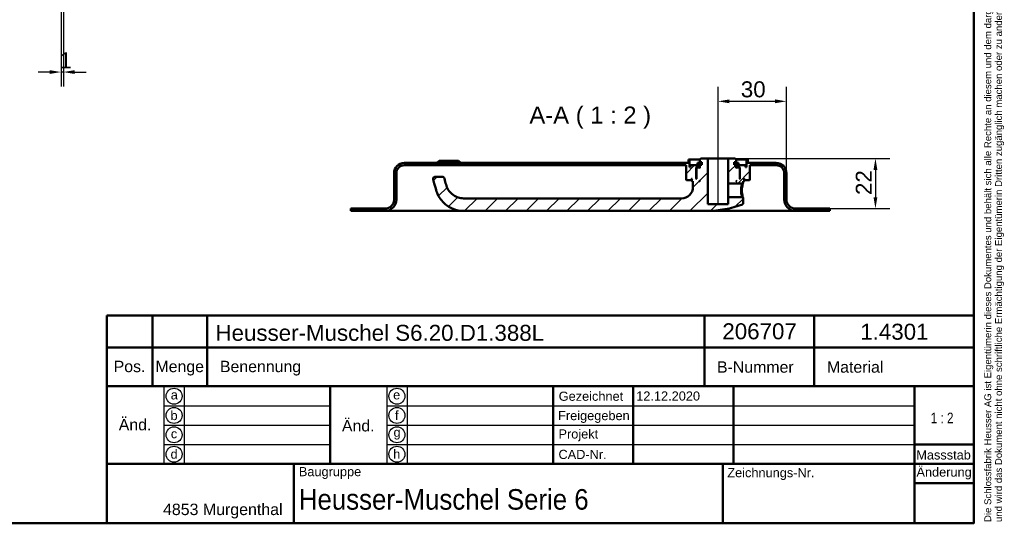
# Model space of a CAD drawing. Header units: millimetres. Extents: x 20 to 833, y 20 to 574.
# Tile 3 of 4: x 402 to 833, y 20 to 241. Entities that reach past the tile are written whole.
import ezdxf
from ezdxf.enums import TextEntityAlignment as Align

# ---------------------------------------------------------------- set-up
doc = ezdxf.new("R2010")
doc.units = ezdxf.units.MM
doc.header["$LTSCALE"] = 2
for name, color, linetype, lineweight in [('Bemaßungen(DIN)', 7, 'Continuous', 25), ('Mittellinie(DIN)', 7, 'Continuous', 25), ('Sichtbare Kanten(DIN)', 7, 'Continuous', 50), ('Skizziergeometrie(DIN)', 7, 'Continuous', 50), ('Skizzierlinie(DIN)', 7, 'Continuous', 25), ('Symbole(DIN)', 7, 'Continuous', 25)]:
    doc.layers.add(name, color=color, linetype=linetype, lineweight=lineweight)
doc.layers.add('Schraffur', color=179, linetype='Continuous', lineweight=9, true_color=0x1e1e47)
doc.styles.add('Aktuell-DIN', font='arial.ttf')
doc.styles.add('Aktuell-DINGroßer Text', font='arial.ttf')
doc.styles.add('STANDARD-DIN~0', font='arial.ttf')
doc.styles.add('Textstil10', font='arial.ttf')
doc.styles.add('Textstil41', font='arial.ttf', dxfattribs={"width": 0.8})
doc.styles.add('Textstil83', font='arial.ttf', dxfattribs={"width": 0.8})
doc.dimstyles.new('CAD-LAN', dxfattribs={"dimscale": 2, "dimtxt": 3.5, "dimasz": 2.5, "dimexe": 3.175, "dimexo": 0, "dimgap": 0.8, "dimtad": 1, "dimrnd": 1e-08, "dimtxsty": 'STANDARD-DIN~0', "dimcen": 0.09, "dimdle": 10, "dimclrd": 250, "dimclre": 250, "dimclrt": 250, "dimadec": 0, "dimazin": 2, "dimtfac": 1, "dimtmove": 0, "dimatfit": 3, "dimfxl": 1, "dimtolj": 1, "dimtzin": 0, "dimlwd": 25, "dimlwe": 25, "dimarcsym": 0})

# ---------------------------------------------------------------- blocks, each defined once
blk = doc.blocks.new('Ränder Standardrahmen')
at = {"layer": 'Skizziergeometrie(DIN)', "flags": 128}
blk.add_lwpolyline([(10, 10), (10, 287), (410, 287), (410, 10), (10, 10)], dxfattribs=at)
blk = doc.blocks.new('Schriftfelder Heusser')
at = {"layer": 'Skizziergeometrie(DIN)'}
for p, q in [((101, 229.92), (101, 236.92)), ((101, 236.92), (291, 236.92)), ((111, 229.92), (111, 236.92)), ((123, 229.92), (123, 236.92)), ((232, 229.92), (232, 236.92)), ((256, 229.92), (256, 236.92)), ((291, 236.92), (291, 229.92)), ((101, 191.42), (101, 229.92)), ((101, 229.92), (291, 229.92)), ((111, 229.92), (111, 221.42)), ((123, 229.92), (123, 221.42)), ((232, 229.92), (232, 221.42)), ((256, 229.92), (256, 221.42)), ((291, 229.92), (291, 191.42)), ((101, 221.42), (291, 221.42)), ((150, 221.42), (150, 204.42)), ((198.85, 221.42), (198.85, 204.42)), ((216.35, 221.42), (216.35, 204.42)), ((238.35, 221.42), (238.35, 204.42)), ((278, 221.42), (278, 191.42)), ((278, 208.67), (291, 208.67)), ((101, 204.42), (291, 204.42)), ((142, 204.42), (142, 191.42)), ((236, 204.42), (236, 191.42)), ((278, 200.17), (291, 200.17)), ((291, 191.42), (101, 191.42))]:
    blk.add_line(p, q, dxfattribs=at)
at = {"layer": 'Skizzierlinie(DIN)'}
for p, q in [((113.5, 221.42), (113.5, 204.42)), ((118, 221.42), (118, 204.42)), ((162.35, 221.42), (162.35, 204.42)), ((166.85, 221.42), (166.85, 204.42)), ((113.5, 217.17), (150, 217.17)), ((162.35, 217.17), (278, 217.17)), ((113.5, 212.92), (150, 212.92)), ((162.35, 212.92), (278, 212.92)), ((113.5, 208.67), (150, 208.67)), ((162.35, 208.67), (278, 208.67))]:
    blk.add_line(p, q, dxfattribs=at)
for centre in [(115.75, 219.25), (164.6, 219.25), (115.75, 215.04), (164.6, 215.04), (115.75, 210.79), (164.6, 210.79), (115.75, 206.54), (164.6, 206.54)]:
    blk.add_circle(centre, 1.75, dxfattribs=at)
at = {"layer": 'Symbole(DIN)', "color": 7, "insert": (293.33, 191.7), "char_height": 1.5, "width": 182.3003, "attachment_point": 1, "rotation": 90, "line_spacing_factor": 0.944221, "style": 'Aktuell-DIN'}
blk.add_mtext('\\fArial|b0|i0;\\H1.5000;Die Schlossfabrik Heusser AG ist Eigentümerin dieses Dokumentes und behält sich alle Rechte an diesem und dem dargestellten Gegenstand vor. Der Empfänger anerkennt diese Rechte\\Pund wird das Dokument nicht ohne schriftliche Ermächtigung der Eigentümerin Dritten zugänglich machen oder zu anderen Zwecken verwenden, zu dem es ihm übergeben worden ist.\\P ', dxfattribs=at)
at = {"layer": 'Symbole(DIN)', "color": 179, "true_color": 0x262659, "style": 'Aktuell-DIN'}
for s, insert, char_height, attachment_point in [('Pos.', (106, 227), 2.489, 2), ('Menge', (117, 227), 2.489, 2), ('Benennung', (125.81, 225.38), 2.489, 4), ('B-Nummer', (234.74, 225.62), 2.489, 4), ('Material', (265.02, 225.62), 2.489, 5), ('\\fArial|b0|i0;Gezeichnet', (200.05, 219.23), 2, 4), ('\\fArial|b0|i0;a', (115.81, 219.53), 2, 5), ('\\fArial|b0|i0;e', (164.54, 219.53), 2, 5), ('\\fArial|b0|i0;b', (115.75, 215), 2, 5), ('\\fArial|b0|i0;f', (164.55, 215.06), 2, 5), ('\\fArial|b0|i0;Freigegeben', (199.92, 216), 2, 1), ('\\fArial|b0|i0;c', (115.75, 211.01), 2, 5), ('\\fArial|b0|i0;g', (164.63, 211.05), 2, 5), ('\\fArial|b0|i0;Projekt', (200, 211.98), 2, 1), ('\\fArial|b0|i0;d', (115.76, 206.55), 2, 5), ('\\fArial|b0|i0;h', (164.55, 206.57), 2, 5), ('\\fArial|b0|i0;CAD-Nr.', (200, 207.5), 2, 1), ('\\fArial|b0|i0;\\H2.0000;Massstab', (284.39, 206.37), 2, 5), ('\\fArial|b0|i0;\\H2.0000;Baugruppe', (143.1, 203.73), 2, 1), ('\\fArial|b0|i0;Zeichnungs-Nr.', (237, 203.5), 2, 1), ('\\fArial|b0|i0;\\H2.5000;4853 Murgenthal', (113.33, 192.46), 2.5, 7)]:
    blk.add_mtext(s, dxfattribs=dict(at, insert=insert, char_height=char_height, attachment_point=attachment_point))
at = {"layer": 'Symbole(DIN)', "color": 179, "true_color": 0x262659, "attachment_point": 5, "style": 'Aktuell-DIN'}
for s, insert, char_height, width in [('Änd.', (107.21, 213), 2.489, 12.3494), ('Änd.', (156.12, 212.76), 2.489, 12.3494), ('\\fArial|b0|i0;Änderung', (284.51, 202.33), 2, 12.1143)]:
    blk.add_mtext(s, dxfattribs=dict(at, insert=insert, char_height=char_height, width=width))
at = {"layer": 'Symbole(DIN)', "color": 7, "insert": (143.1, 196.62), "char_height": 4.5, "width": 90.18, "attachment_point": 4, "style": 'Aktuell-DIN'}
blk.add_mtext('\\fArial|b0|i0;\\W0.90;\\H4.5000;Heusser-Muschel Serie 6', dxfattribs=at)
at = {"layer": 'Symbole(DIN)', "color": 179, "true_color": 0x262659, "style": 'Textstil10'}
blk.add_attdef('ERSTELLUNGSDATUM_001', (217.04, 218.29), '', height=2, dxfattribs=at)
at = {"layer": 'Symbole(DIN)', "color": 179, "true_color": 0x262659}
for tag, height, style, p in [('AUTOR', 2.49, 'Aktuell-DIN', (240.03, 219.26)), ('KONTROLLDATUM', 2, 'Textstil10', (217.42, 215.04)), ('KONTROLLIERT_VON', 2, 'Textstil10', (239.98, 215.05))]:
    blk.add_attdef(tag, text='', height=height, dxfattribs=dict(at, style=style)).set_placement(p, align=Align.MIDDLE_LEFT)
at = {"layer": 'Symbole(DIN)', "color": 7, "style": 'Textstil83', "width": 0.8}
blk.add_attdef('Anfänglicher_Ansichtsmaßstab_001', (281.57, 213.34), '', height=2.3, dxfattribs=at)
at = {"layer": 'Symbole(DIN)', "color": 179, "true_color": 0x262659, "style": 'Textstil10'}
blk.add_attdef('PROJEKT', text='', height=2, dxfattribs=at).set_placement((217.77, 209.72), align=Align.BOTTOM_LEFT)
at = {"layer": 'Symbole(DIN)', "color": 7, "style": 'Textstil41', "width": 0.8}
blk.add_attdef('STATUS', text='', height=5, dxfattribs=at).set_placement((284.53, 195.86), align=Align.MIDDLE_CENTER)
blk = doc.blocks.new('*D20')
at = {"layer": 'Bemaßungen(DIN)', "color": 250, "linetype": 'Continuous', "lineweight": 25, "true_color": 0x3f3f3f, "transparency": 16777216}
for p, q in [((419.98, 246.08), (419.98, 211.26)), ((420.98, 246.08), (420.98, 211.26)), ((414.98, 217.61), (409.98, 217.61)), ((420.98, 217.61), (419.98, 217.61)), ((425.98, 217.61), (430.98, 217.61))]:
    blk.add_line(p, q, dxfattribs=at)
at = {"layer": 'Bemaßungen(DIN)', "color": 250, "linetype": 'Continuous', "true_color": 0x3f3f3f, "transparency": 16777216}
for points in [[(414.98, 218.45), (414.98, 216.78), (419.98, 217.61)], [(425.98, 218.45), (425.98, 216.78), (420.98, 217.61)]]:
    blk.add_solid(points, dxfattribs=at)
at = {"layer": 'Defpoints', "color": 0, "linetype": 'Continuous', "transparency": 16777216}
for p in [(419.98, 246.08), (420.98, 246.08), (419.98, 217.61)]:
    blk.add_point(p, dxfattribs=at)
at = {"layer": 'Bemaßungen(DIN)', "color": 250, "linetype": 'Continuous', "lineweight": 25, "true_color": 0x3f3f3f, "transparency": 16777216, "insert": (419.19, 226.24), "char_height": 7, "attachment_point": 1, "style": 'STANDARD-DIN~0'}
blk.add_mtext('\\A1;1', dxfattribs=at)
blk = doc.blocks.new('*D24')
at = {"layer": 'Bemaßungen(DIN)', "color": 250, "linetype": 'Continuous', "lineweight": 25, "true_color": 0x3f3f3f, "transparency": 16777216}
for p, q in [((707.93, 184.79), (707.93, 211.14)), ((737.93, 173.29), (737.93, 211.14)), ((732.93, 204.79), (712.93, 204.79))]:
    blk.add_line(p, q, dxfattribs=at)
at = {"layer": 'Bemaßungen(DIN)', "color": 250, "linetype": 'Continuous', "true_color": 0x3f3f3f, "transparency": 16777216}
for points in [[(712.93, 205.63), (712.93, 203.96), (707.93, 204.79)], [(732.93, 205.63), (732.93, 203.96), (737.93, 204.79)]]:
    blk.add_solid(points, dxfattribs=at)
at = {"layer": 'Defpoints', "color": 0, "linetype": 'Continuous', "transparency": 16777216}
for p in [(707.93, 204.79), (707.93, 184.79), (737.93, 173.29)]:
    blk.add_point(p, dxfattribs=at)
at = {"layer": 'Bemaßungen(DIN)', "color": 250, "linetype": 'Continuous', "lineweight": 25, "true_color": 0x3f3f3f, "transparency": 16777216, "insert": (717.93, 213.55), "char_height": 7, "attachment_point": 1, "style": 'STANDARD-DIN~0'}
blk.add_mtext('\\A1;30', dxfattribs=at)
blk = doc.blocks.new('*D25')
at = {"layer": 'Bemaßungen(DIN)', "color": 250, "linetype": 'Continuous', "lineweight": 25, "true_color": 0x3f3f3f, "transparency": 16777216}
for p, q in [((715.43, 179.79), (783.28, 179.79)), ((776.93, 174.79), (776.93, 162.79)), ((756.93, 157.79), (783.28, 157.79))]:
    blk.add_line(p, q, dxfattribs=at)
at = {"layer": 'Bemaßungen(DIN)', "color": 250, "linetype": 'Continuous', "true_color": 0x3f3f3f, "transparency": 16777216}
for points in [[(776.1, 174.79), (777.77, 174.79), (776.93, 179.79)], [(776.1, 162.79), (777.77, 162.79), (776.93, 157.79)]]:
    blk.add_solid(points, dxfattribs=at)
at = {"layer": 'Defpoints', "color": 0, "linetype": 'Continuous', "transparency": 16777216}
for p in [(715.43, 179.79), (756.93, 157.79), (776.93, 157.79)]:
    blk.add_point(p, dxfattribs=at)
at = {"layer": 'Bemaßungen(DIN)', "color": 250, "linetype": 'Continuous', "lineweight": 25, "true_color": 0x3f3f3f, "transparency": 16777216, "insert": (768.3, 163.76), "char_height": 7, "attachment_point": 1, "rotation": 90, "style": 'STANDARD-DIN~0'}
blk.add_mtext('\\A1;22', dxfattribs=at)

msp = doc.modelspace()

# ---------------------------------------------------------------- hatches: boundary and pattern name
at = {"layer": 'Schraffur'}
h = msp.add_hatch(dxfattribs=at)
h.set_pattern_fill('ANSI31', color=256, scale=50.8, style=0)
h.set_pattern_definition([(45, (0, 0), (-4.49013, 4.49013), [])])
edge = h.paths.add_edge_path()
edge.add_spline(control_points=[(718.561, 168.794), (718.622, 168.856), (718.684, 168.916), (718.808, 169.037), (718.871, 169.097), (718.934, 169.158)], knot_values=[-0.0519781, -0.0519781, -0.0519781, -0.0519781, -0.0260545, -0.0260545, 0, 0, 0, 0], degree=3, periodic=0)
edge.add_line((718.934, 169.158), (718.934, 169.794))
edge.add_line((718.934, 169.794), (719.234, 169.794))
edge.add_line((719.234, 169.794), (719.434, 169.994))
edge.add_line((719.434, 169.994), (719.434, 170.594))
edge.add_line((719.434, 170.594), (719.234, 170.794))
edge.add_line((719.234, 170.794), (719.534, 170.794))
edge.add_line((719.534, 170.794), (719.534, 170.294))
edge.add_line((719.534, 170.294), (719.634, 170.194))
edge.add_line((719.634, 170.194), (721.734, 170.194))
edge.add_line((721.734, 170.194), (721.934, 170.394))
edge.add_line((721.934, 170.394), (721.934, 176.794))
edge.add_line((721.934, 176.794), (733.434, 176.794))
edge.add_ellipse((733.434, 173.294), major_axis=(0, 3.5), ratio=1, start_angle=270, end_angle=360, ccw=False)
edge.add_line((736.934, 173.294), (736.934, 161.794))
edge.add_ellipse((741.934, 161.794), major_axis=(-5, 0), ratio=1, start_angle=0, end_angle=90)
edge.add_line((741.934, 156.794), (756.934, 156.794))
edge.add_line((756.934, 156.794), (756.934, 157.794))
edge.add_line((756.934, 157.794), (741.934, 157.794))
edge.add_ellipse((741.934, 161.794), major_axis=(0, -4), ratio=1, start_angle=270, end_angle=360, ccw=False)
edge.add_line((737.934, 161.794), (737.934, 173.294))
edge.add_ellipse((733.434, 173.294), major_axis=(4.5, 0), ratio=1, start_angle=0, end_angle=90)
edge.add_line((733.434, 177.794), (720.934, 177.794))
edge.add_line((720.934, 177.794), (720.934, 179.294))
edge.add_line((720.934, 179.294), (720.434, 179.294))
edge.add_line((720.434, 179.294), (720.434, 175.994))
edge.add_line((720.434, 175.994), (719.934, 175.994))
edge.add_line((719.934, 175.994), (719.934, 176.794))
edge.add_line((719.934, 176.794), (716.934, 176.794))
edge.add_line((716.934, 176.794), (716.934, 175.994))
edge.add_line((716.934, 175.994), (717.684, 175.994))
edge.add_line((717.684, 175.994), (717.484, 175.794))
edge.add_line((717.484, 175.794), (717.484, 170.994))
edge.add_line((717.484, 170.994), (717.684, 170.794))
edge.add_line((717.684, 170.794), (717.434, 170.794))
edge.add_line((717.434, 170.794), (717.434, 175.594))
edge.add_line((717.434, 175.594), (717.234, 175.794))
edge.add_line((717.234, 175.794), (716.134, 175.794))
edge.add_line((716.134, 175.794), (715.934, 175.594))
edge.add_line((715.934, 175.594), (715.934, 176.994))
edge.add_line((715.934, 176.994), (716.95, 176.994))
edge.add_line((716.95, 176.994), (716.95, 177.894))
edge.add_line((716.95, 177.894), (715.448, 177.894))
edge.add_line((715.448, 177.894), (715.448, 176.994))
edge.add_line((715.448, 176.994), (715.034, 176.994))
edge.add_line((715.034, 176.994), (715.034, 178.094))
edge.add_line((715.034, 178.094), (715.934, 178.094))
edge.add_line((715.934, 178.094), (715.934, 179.294))
edge.add_line((715.934, 179.294), (715.434, 179.794))
edge.add_line((715.434, 179.794), (712.434, 179.794))
edge.add_line((712.434, 179.794), (712.434, 168.794))
edge.add_line((712.434, 168.794), (718.561, 168.794))
h.paths.add_polyline_path([(716.134, 169.794), (715.934, 169.794), (715.934, 169.994)], flags=0)
edge = h.paths.add_edge_path()
edge.add_spline(control_points=[(718.934, 162.43), (718.871, 162.491), (718.809, 162.551), (718.684, 162.672), (718.622, 162.732), (718.562, 162.794)], knot_values=[-0.0521166, -0.0521166, -0.0521166, -0.0521166, -0.0260583, -0.0260583, -0.0000782, -0.0000782, -0.0000782, -0.0000782], degree=3, periodic=0)
edge.add_line((718.562, 162.794), (712.434, 162.794))
edge.add_line((712.434, 162.794), (712.434, 159.794))
edge.add_line((712.434, 159.794), (703.434, 159.794))
edge.add_line((703.434, 159.794), (703.434, 179.794))
edge.add_line((703.434, 179.794), (700.434, 179.794))
edge.add_line((700.434, 179.794), (699.934, 179.294))
edge.add_line((699.934, 179.294), (699.934, 178.094))
edge.add_line((699.934, 178.094), (700.834, 178.094))
edge.add_line((700.834, 178.094), (700.834, 176.994))
edge.add_line((700.834, 176.994), (700.419, 176.994))
edge.add_line((700.419, 176.994), (700.419, 177.894))
edge.add_line((700.419, 177.894), (698.917, 177.894))
edge.add_line((698.917, 177.894), (698.917, 176.994))
edge.add_line((698.917, 176.994), (699.934, 176.994))
edge.add_line((699.934, 176.994), (699.934, 175.594))
edge.add_line((699.934, 175.594), (699.734, 175.794))
edge.add_line((699.734, 175.794), (698.634, 175.794))
edge.add_line((698.634, 175.794), (698.434, 175.594))
edge.add_line((698.434, 175.594), (698.434, 170.794))
edge.add_line((698.434, 170.794), (698.184, 170.794))
edge.add_line((698.184, 170.794), (698.384, 170.994))
edge.add_line((698.384, 170.994), (698.384, 175.794))
edge.add_line((698.384, 175.794), (698.184, 175.994))
edge.add_line((698.184, 175.994), (698.934, 175.994))
edge.add_line((698.934, 175.994), (698.934, 176.794))
edge.add_line((698.934, 176.794), (695.934, 176.794))
edge.add_line((695.934, 176.794), (695.934, 175.994))
edge.add_line((695.934, 175.994), (695.434, 175.994))
edge.add_line((695.434, 175.994), (695.434, 179.294))
edge.add_line((695.434, 179.294), (694.934, 179.294))
edge.add_line((694.934, 179.294), (694.934, 177.794))
edge.add_line((694.934, 177.794), (570.434, 177.794))
edge.add_ellipse((570.434, 173.294), major_axis=(0, 4.5), ratio=1, start_angle=0, end_angle=90)
edge.add_line((565.934, 173.294), (565.934, 161.794))
edge.add_ellipse((561.934, 161.794), major_axis=(4, 0), ratio=1, start_angle=270, end_angle=360, ccw=False)
edge.add_line((561.934, 157.794), (546.934, 157.794))
edge.add_line((546.934, 157.794), (546.934, 156.794))
edge.add_line((546.934, 156.794), (561.934, 156.794))
edge.add_ellipse((561.934, 161.794), major_axis=(0, -5), ratio=1, start_angle=0, end_angle=90)
edge.add_line((566.934, 161.794), (566.934, 173.294))
edge.add_ellipse((570.434, 173.294), major_axis=(-3.5, 0), ratio=1, start_angle=270, end_angle=360, ccw=False)
edge.add_line((570.434, 176.794), (693.934, 176.794))
edge.add_line((693.934, 176.794), (693.934, 170.394))
edge.add_line((693.934, 170.394), (694.134, 170.194))
edge.add_line((694.134, 170.194), (696.234, 170.194))
edge.add_line((696.234, 170.194), (696.334, 170.294))
edge.add_line((696.334, 170.294), (696.334, 170.794))
edge.add_line((696.334, 170.794), (696.634, 170.794))
edge.add_line((696.634, 170.794), (696.434, 170.594))
edge.add_line((696.434, 170.594), (696.434, 169.994))
edge.add_line((696.434, 169.994), (696.634, 169.794))
edge.add_line((696.634, 169.794), (696.934, 169.794))
edge.add_line((696.934, 169.794), (696.934, 167.294))
edge.add_ellipse((691.934, 167.294), major_axis=(5, 0), ratio=1, start_angle=270, end_angle=360, ccw=False)
edge.add_line((691.934, 162.294), (596.434, 162.294))
edge.add_spline(control_points=[(596.434, 162.294), (595.621, 162.294), (594.807, 162.432), (593.482, 162.866), (592.697, 163.186), (590.999, 164.411), (590.265, 165.192), (588.81, 167.504), (588.485, 169.017), (588.014, 171.023)], knot_values=[-1.922427, -1.922427, -1.922427, -1.922427, -1.3852973, -1.3852973, -1.0019081, -1.0019081, -0.6180262, -0.6180262, 0, 0, 0, 0], degree=3, periodic=0)
edge.add_ellipse((587.04, 170.794), major_axis=(0.974, 0.229), ratio=1, start_angle=0, end_angle=76.78481)
edge.add_line((587.04, 171.794), (584.04, 171.794))
edge.add_ellipse((584.04, 170.794), major_axis=(0, 1), ratio=1, start_angle=0, end_angle=106)
edge.add_spline(control_points=[(583.079, 170.519), (584.531, 165.455), (584.566, 165.245), (585.543, 162.986), (586.43, 161.589), (588.684, 159.395), (590.023, 158.395), (593.269, 157.103), (594.85, 156.794), (596.434, 156.794)], knot_values=[-2.318059, -2.318059, -2.318059, -2.318059, -1.8086023, -1.8086023, -1.0480104, -1.0480104, -0.4749296, -0.4749296, 0, 0, 0, 0], degree=3, periodic=0)
edge.add_line((596.434, 156.794), (702.934, 156.794))
edge.add_ellipse((702.934, 200.961), major_axis=(0, -44.167), ratio=1, start_angle=0, end_angle=20.78793)
edge.add_spline(control_points=[(718.609, 159.67), (718.643, 159.682), (718.676, 159.699), (718.737, 159.74), (718.766, 159.763), (718.848, 159.848), (718.879, 159.908), (718.92, 160.012), (718.932, 160.074), (718.934, 160.136)], knot_values=[-0.0467748, -0.0467748, -0.0467748, -0.0467748, -0.0401013, -0.0401013, -0.0334375, -0.0334375, -0.0186427, -0.0186427, -0.0000004, -0.0000004, -0.0000004, -0.0000004], degree=3, periodic=0)
edge.add_line((718.934, 160.136), (718.934, 162.43))
h.paths.add_polyline_path([(699.934, 169.794), (699.734, 169.794), (699.934, 169.994)], flags=0)

# ---------------------------------------------------------------- linework, layer by layer
at = {"layer": 'Mittellinie(DIN)', "linetype": 'Continuous'}
msp.add_line((707.934, 159.294), (707.934, 184.794), dxfattribs=at)
at = {"layer": 'Sichtbare Kanten(DIN)'}
for p, q in [((694.934, 177.794), (570.434, 177.794)), ((585.684, 178.794), (584.684, 177.794)), ((585.684, 178.794), (594.184, 178.794)), ((594.184, 178.794), (595.184, 177.794)), ((695.434, 179.294), (694.934, 179.294)), ((694.934, 179.294), (694.934, 177.794)), ((695.434, 175.994), (695.434, 179.294)), ((695.434, 179.294), (699.934, 179.294)), ((700.419, 177.894), (698.917, 177.894)), ((698.917, 177.894), (698.917, 176.994)), ((698.917, 176.994), (699.934, 176.994)), ((700.434, 179.794), (699.934, 179.294)), ((699.934, 179.294), (699.934, 178.094)), ((699.934, 178.094), (700.834, 178.094)), ((699.934, 176.994), (699.934, 175.594)), ((700.419, 176.994), (700.419, 177.894)), ((700.834, 177.894), (700.419, 177.894)), ((700.834, 176.994), (700.419, 176.994)), ((703.434, 179.794), (700.434, 179.794)), ((700.834, 178.094), (700.834, 176.994)), ((703.434, 159.794), (703.434, 179.794)), ((712.434, 179.794), (703.434, 179.794)), ((715.434, 179.794), (712.434, 179.794)), ((712.434, 179.794), (712.434, 168.794)), ((715.034, 176.994), (715.034, 178.094)), ((715.034, 178.094), (715.934, 178.094)), ((715.448, 177.894), (715.034, 177.894)), ((715.448, 176.994), (715.034, 176.994)), ((715.934, 179.294), (715.434, 179.794)), ((716.95, 177.894), (715.448, 177.894)), ((715.448, 177.894), (715.448, 176.994)), ((715.934, 178.094), (715.934, 179.294)), ((715.934, 179.294), (720.434, 179.294)), ((715.934, 175.594), (715.934, 176.994)), ((715.934, 176.994), (716.95, 176.994)), ((716.95, 176.994), (716.95, 177.894)), ((720.934, 179.294), (720.434, 179.294)), ((720.434, 179.294), (720.434, 175.994)), ((720.934, 177.794), (720.934, 179.294)), ((733.434, 177.794), (720.934, 177.794)), ((565.934, 173.294), (565.934, 161.794)), ((566.934, 161.794), (566.934, 173.294)), ((570.434, 176.794), (693.934, 176.794)), ((693.934, 176.794), (693.934, 170.394)), ((695.934, 175.994), (695.434, 175.994)), ((698.934, 176.794), (695.934, 176.794)), ((695.934, 176.794), (695.934, 175.994)), ((698.384, 175.794), (698.184, 175.994)), ((698.184, 175.994), (698.934, 175.994)), ((698.384, 170.994), (698.384, 175.794)), ((698.384, 175.794), (698.634, 175.794)), ((698.634, 175.794), (698.434, 175.594)), ((698.434, 175.594), (698.434, 170.794)), ((699.734, 175.794), (698.634, 175.794)), ((698.934, 175.994), (698.934, 176.794)), ((698.934, 176.794), (699.934, 176.794)), ((699.934, 175.994), (698.934, 175.994)), ((699.934, 175.594), (699.734, 175.794)), ((699.934, 175.794), (699.734, 175.794)), ((715.934, 176.794), (716.934, 176.794)), ((716.934, 175.994), (715.934, 175.994)), ((716.134, 175.794), (715.934, 175.594)), ((716.134, 175.794), (715.934, 175.794)), ((717.234, 175.794), (716.134, 175.794)), ((719.934, 176.794), (716.934, 176.794)), ((716.934, 176.794), (716.934, 175.994)), ((716.934, 175.994), (717.684, 175.994)), ((717.434, 175.594), (717.234, 175.794)), ((717.234, 175.794), (717.484, 175.794)), ((717.434, 170.794), (717.434, 175.594)), ((717.684, 175.994), (717.484, 175.794)), ((717.484, 175.794), (717.484, 170.994)), ((719.934, 175.994), (719.934, 176.794)), ((720.434, 175.994), (719.934, 175.994)), ((721.934, 170.394), (721.934, 176.794)), ((721.934, 176.794), (733.434, 176.794)), ((736.934, 173.294), (736.934, 161.794)), ((737.934, 161.794), (737.934, 173.294)), ((587.04, 171.794), (584.04, 171.794)), ((693.934, 170.394), (694.134, 170.194)), ((694.134, 170.194), (696.234, 170.194)), ((696.234, 170.194), (696.334, 170.294)), ((696.234, 170.194), (696.434, 170.194)), ((696.334, 170.294), (696.334, 170.794)), ((696.334, 170.794), (696.634, 170.794)), ((696.434, 170.294), (696.334, 170.294)), ((696.634, 170.794), (696.434, 170.594)), ((696.434, 170.594), (696.434, 169.994)), ((696.434, 169.994), (696.634, 169.794)), ((696.634, 169.794), (696.934, 169.794)), ((696.934, 169.794), (696.934, 167.294)), ((698.184, 170.794), (698.384, 170.994)), ((698.434, 170.794), (698.184, 170.794)), ((698.434, 170.994), (698.384, 170.994)), ((699.734, 169.794), (699.934, 169.994)), ((699.934, 169.794), (699.734, 169.794)), ((699.934, 169.994), (699.934, 169.794)), ((712.434, 168.794), (718.561, 168.794)), ((712.434, 162.794), (712.434, 168.794)), ((715.934, 169.794), (715.934, 169.994)), ((715.934, 169.994), (716.134, 169.794)), ((716.134, 169.794), (715.934, 169.794)), ((717.484, 170.994), (717.434, 170.994)), ((717.684, 170.794), (717.434, 170.794)), ((717.484, 170.994), (717.684, 170.794)), ((718.56, 168.796), (718.933, 169.158)), ((718.934, 169.158), (718.934, 169.794)), ((718.934, 169.794), (719.234, 169.794)), ((719.434, 170.594), (719.234, 170.794)), ((719.234, 170.794), (719.534, 170.794)), ((719.234, 169.794), (719.434, 169.994)), ((719.434, 169.994), (719.434, 170.594)), ((719.534, 170.294), (719.434, 170.294)), ((719.434, 170.194), (719.634, 170.194)), ((719.534, 170.794), (719.534, 170.294)), ((719.534, 170.294), (719.634, 170.194)), ((719.634, 170.194), (721.734, 170.194)), ((721.734, 170.194), (721.934, 170.394)), ((691.934, 162.294), (596.434, 162.294)), ((712.434, 159.794), (703.434, 159.794)), ((718.562, 162.794), (712.434, 162.794)), ((712.434, 162.794), (712.434, 159.794)), ((718.933, 162.43), (718.56, 162.793)), ((718.934, 160.136), (718.934, 162.43)), ((561.934, 157.794), (546.934, 157.794)), ((546.934, 157.794), (546.934, 156.794)), ((546.934, 156.794), (561.934, 156.794)), ((561.934, 156.794), (576.934, 156.794)), ((596.434, 156.794), (576.934, 156.794)), ((596.434, 156.794), (702.934, 156.794)), ((726.934, 156.794), (702.934, 156.794)), ((726.934, 156.794), (741.934, 156.794)), ((756.934, 157.794), (741.934, 157.794)), ((741.934, 156.794), (756.934, 156.794)), ((756.934, 156.794), (756.934, 157.794))]:
    msp.add_line(p, q, dxfattribs=at)
for centre, radius, start, end in [((570.434, 173.294), 4.5, 90, 180), ((733.434, 173.294), 4.5, 0, 90), ((570.434, 173.294), 3.5, 90, 180), ((733.434, 173.294), 3.5, 0, 90), ((584.04, 170.794), 1, 90, 196), ((587.04, 170.794), 1, 13.21519, 90), ((691.934, 167.294), 5, 270, 0), ((561.934, 161.794), 4, 270, 0), ((561.934, 161.794), 5, 270, 0), ((741.934, 161.794), 5, 180, 270), ((741.934, 161.794), 4, 180, 270), ((702.934, 200.961), 44.167, 270, 290.78793)]:
    msp.add_arc(centre, radius, start, end, dxfattribs=at)
for points, knots in [([(583.079, 170.519), (584.531, 165.455), (584.566, 165.245), (585.543, 162.986), (586.43, 161.589), (588.684, 159.395), (590.023, 158.395), (593.269, 157.103), (594.85, 156.794), (596.434, 156.794)], [-2.318059, -2.318059, -2.318059, -2.318059, -1.8086023, -1.8086023, -1.0480104, -1.0480104, -0.4749296, -0.4749296, 0, 0, 0, 0]), ([(596.434, 162.294), (595.621, 162.294), (594.807, 162.432), (593.482, 162.866), (592.697, 163.186), (590.999, 164.411), (590.265, 165.192), (588.81, 167.504), (588.485, 169.017), (588.014, 171.023)], [-1.922427, -1.922427, -1.922427, -1.922427, -1.3852973, -1.3852973, -1.0019081, -1.0019081, -0.6180262, -0.6180262, 0, 0, 0, 0]), ([(718.561, 168.794), (718.561, 168.794), (718.553, 168.769), (718.536, 168.718), (718.466, 168.518), (718.252, 167.908), (718.123, 167.102), (718.059, 166.7), (718.016, 166.248), (718.016, 165.795), (718.015, 165.343), (718.058, 164.891), (718.122, 164.488), (718.25, 163.682), (718.466, 163.072), (718.536, 162.871), (718.554, 162.82), (718.562, 162.794), (718.562, 162.794)], [0.5288126, 0.5288126, 0.5288126, 0.5288126, 0.6043056, 0.6043056, 0.6043056, 0.9064584, 0.9064584, 0.9064584, 1.0575348, 1.0575348, 1.0575348, 1.2086112, 1.2086112, 1.2086112, 1.510764, 1.510764, 1.510764, 1.5865048, 1.5865048, 1.5865048, 1.5865048]), ([(718.933, 162.43), (718.934, 162.43), (718.89, 162.572), (718.5, 163.769), (718.324, 165.795), (718.502, 167.823), (718.89, 169.016), (718.933, 169.158), (718.933, 169.158)], [0.528561, 0.528561, 0.528561, 0.528561, 0.6043056, 0.9064584, 1.0575348, 1.2086112, 1.510764, 1.5862591, 1.5862591, 1.5862591, 1.5862591]), ([(718.609, 159.669), (718.643, 159.682), (718.676, 159.699), (718.737, 159.74), (718.766, 159.763), (718.848, 159.848), (718.879, 159.908), (718.92, 160.012), (718.932, 160.074), (718.931, 160.136)], [-0.046774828, -0.046774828, -0.046774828, -0.046774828, -0.040101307, -0.040101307, -0.03343753, -0.03343753, -0.018642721, -0.018642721, -0.000000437, -0.000000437, -0.000000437, -0.000000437])]:
    msp.add_open_spline(points, degree=3, knots=knots, dxfattribs=at)

# ---------------------------------------------------------------- block references
at = {"xscale": 2, "yscale": 2, "zscale": 2}
msp.add_blockref('Ränder Standardrahmen', (0, 0), dxfattribs=at)
msp.add_blockref('Schriftfelder Heusser', (238, -362.833), dxfattribs=at).add_auto_attribs({'ERSTELLUNGSDATUM_001': '12.12.2020', 'Anfänglicher_Ansichtsmaßstab_001': '1 : 2'})

# ---------------------------------------------------------------- texts
at = {"layer": 'Symbole(DIN)', "color": 7, "insert": (625.261, 192.794), "char_height": 7.4676, "attachment_point": 7, "style": 'Aktuell-DINGroßer Text'}
msp.add_mtext('A-A ( 1 : 2 )', dxfattribs=at)
at = {"layer": 'Symbole(DIN)', "color": 7, "char_height": 7, "attachment_point": 1, "style": 'Aktuell-DIN'}
for s, insert, width in [('{\\fArial|b0|i0;\\H7.0000;Heusser-Muschel S6.20.D1.388L}', (487.659, 106.906), 144.02821), ('{\\fArial|b0|i0;\\H7.0000;206707}', (709.83, 107.58), 32.62043), ('{\\fArial|b0|i0;\\H7.0000;1.4301}', (770.274, 107.401), 29.89939)]:
    msp.add_mtext(s, dxfattribs=dict(at, insert=insert, width=width))

# ---------------------------------------------------------------- dimensions: what is measured, and where the dimension line sits
at = {"layer": 'Bemaßungen(DIN)', "color": 250, "linetype": 'Continuous', "lineweight": 25, "true_color": 0x3f3f3f}
for base, p1, p2, angle, override, picture, middle in [((419.979, 217.613), (420.979, 246.077), (419.979, 246.077), 180, {"dimgap": 0.8, "dimdec": 2, "dimtol": 0, "dimlim": 0, "dimtp": 0, "dimtm": 0, "dimtdec": 2, "dimtofl": 1, "dimatfit": 1}, '*D20', (420.479, 217.613)), ((776.934, 157.794), (715.434, 179.794), (756.934, 157.794), 90, {"dimgap": 0.8, "dimdec": 2, "dimtol": 0, "dimlim": 0, "dimtp": 0, "dimtm": 0, "dimtdec": 2, "dimtofl": 0, "dimatfit": 1}, '*D25', (776.934, 168.794))]:
    dim = msp.add_linear_dim(base=base, p1=p1, p2=p2, angle=angle, dimstyle='CAD-LAN', override=override, dxfattribs=at)
    dim.commit()
    dim.dimension.update_dxf_attribs({"geometry": picture, "text_midpoint": middle, "dimtype": 160})
dim = msp.add_linear_dim(base=(707.934, 204.794), p1=(737.934, 173.294), p2=(707.934, 184.794), dimstyle='CAD-LAN', override={"dimgap": 0.8, "dimdec": 2, "dimtol": 0, "dimlim": 0, "dimtp": 0, "dimtm": 0, "dimtdec": 2, "dimtofl": 0, "dimatfit": 1}, dxfattribs=at)
dim.commit()
dim.dimension.update_dxf_attribs({"geometry": '*D24', "text_midpoint": (722.934, 204.794), "dimtype": 160})

doc.saveas('drawing.dxf')
